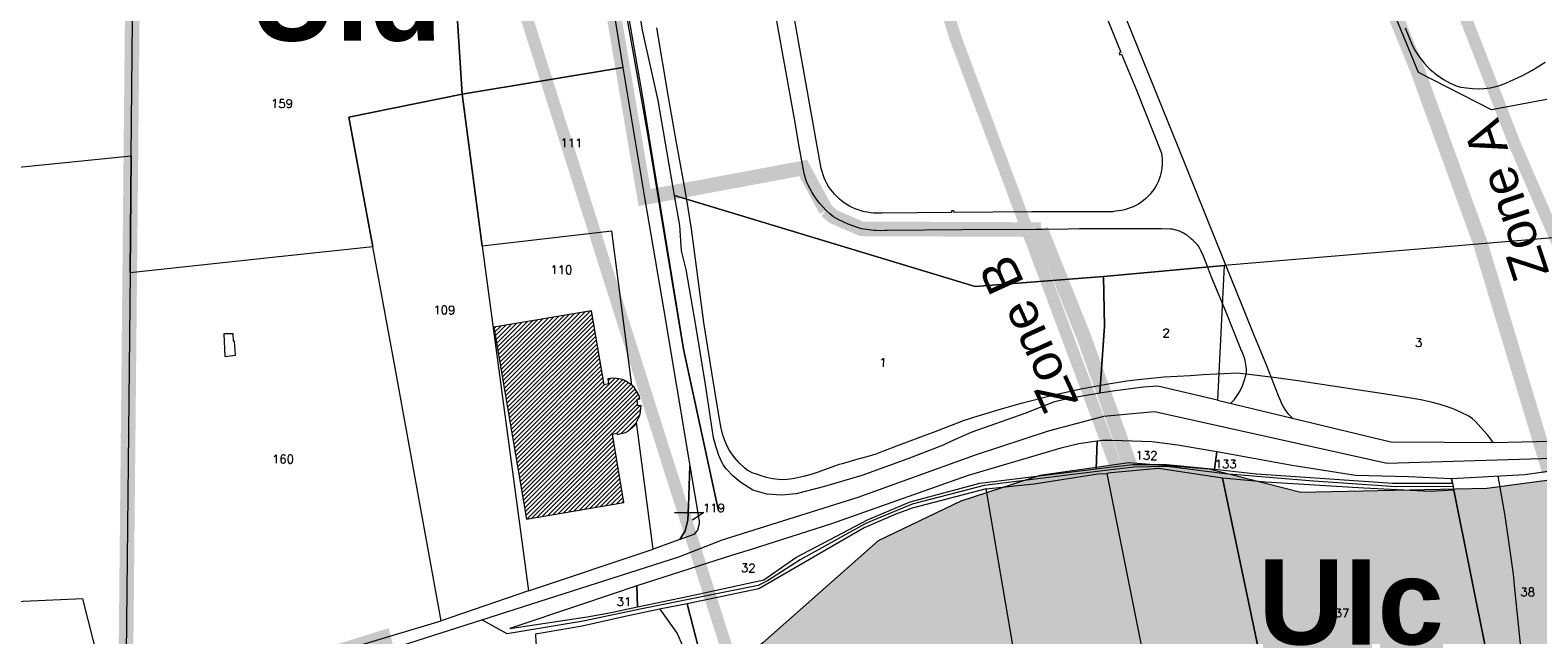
# Model space of a CAD drawing. Header units: metres. Extents: x 578835 to 593571, y 248557 to 255108.
# Tile 140 of 251: x 586134 to 586752, y 251865 to 252113. Entities that reach past the tile are written whole.
import ezdxf

# ---------------------------------------------------------------- set-up
doc = ezdxf.new("R2010")
doc.units = ezdxf.units.M
doc.linetypes.add('CACHEX2', pattern=[0.75, 0.5, -0.25])
doc.linetypes.add('SOLID_LINE', pattern=[0])
for name, color, linetype, lineweight in [('Cad-BATIMENT_BATI_LEGER13', 7, 'SOLID_LINE', 0), ('Cad-BATIMENT_BATI_PRIVE12', 7, 'SOLID_LINE', 0), ('Cad-BATIMENT_BATI_PRIVE12_HACH', 7, 'SOLID_LINE', 0), ('Cad-PARCELLAIRE_PARCELLE1', 250, 'SOLID_LINE', 0), ('Cad-RESEAU_ROUT_AXE_DE_VOIE26', 255, 'SOLID_LINE', 0), ('Cad-RESEAU_ROUT_LIMITE_DE_VOIE_P23', 8, 'SOLID_LINE', 0), ('Cad-TOPONYMIE_DETAIL_PARCELLAIR181', 7, 'SOLID_LINE', 0), ('Cad-TOPONYMIE_NUMERO_DE_PARCELL182', 250, 'SOLID_LINE', 0), ('PEB Poretta - tracé', 7, 'Continuous', 18), ('PLU', 7, 'CACHEX2', 5), ('PPRI global - contour', 152, 'Continuous', 5), ('PPRI global - hachures', 152, 'Continuous', 5)]:
    doc.layers.add(name, color=color, linetype=linetype, lineweight=lineweight)
doc.layers.add('PLU nom', color=7, linetype='Continuous')
doc.styles.add('LIEUDIT', font='arial.ttf', dxfattribs={"height": 10})
doc.styles.get("Standard").update_dxf_attribs({"font": 'arialbd_0.ttf', "height": 50})
doc.styles.add('TEXTSTYLE_45_11', font='txt.shx', dxfattribs={"oblique": 50})

msp = doc.modelspace()

# ---------------------------------------------------------------- hatches: boundary and pattern name
at = {"layer": 'Cad-BATIMENT_BATI_PRIVE12_HACH', "ltscale": 0.4}
h = msp.add_hatch(dxfattribs=at)
h.set_pattern_fill('ANSI31', color=256, scale=0.4, style=0)
h.paths.add_polyline_path([(586377.17, 251919.35), (586372.5, 251947.38), (586374.29, 251947.76), (586374.34, 251947.2), (586377.8, 251948.05), (586379.07, 251948.82), (586379.75, 251949.44), (586380.75, 251950.3), (586381.83, 251951.28), (586382.31, 251952.33), (586382.39, 251952.34), (586383.02, 251953.73), (586383.37, 251954.54), (586383.84, 251955.69), (586384.01, 251956.71), (586384.16, 251957.83), (586384.21, 251959.18), (586382.91, 251958.96), (586382.6, 251961.72), (586383.74, 251961.92), (586383.58, 251962.69), (586383.09, 251963.65), (586382.78, 251964.4), (586381.65, 251966.1), (586381.36, 251966.63), (586380.39, 251967.44), (586380.38, 251967.55), (586379.16, 251968.34), (586377.5, 251969.43), (586376.39, 251969.78), (586375.13, 251970.12), (586373.96, 251970.24), (586372.4, 251970.33), (586370.52, 251970.07), (586370.87, 251967.98), (586369, 251967.6), (586363.89, 251998.04), (586323.82, 251991.23), (586337.18, 251912.54)])
at = {"layer": 'PPRI global - hachures', "ltscale": 0.4}
h = msp.add_hatch(dxfattribs=at)
h.set_pattern_fill('ANSI36', color=256, scale=2, style=0)
h.paths.add_polyline_path([(586779.38, 251581.27), (586821.34, 251642.67), (586838.14, 251679.57), (586865.35, 251697.41), (586906.05, 251709.87), (586951.91, 251717.09), (586983.75, 251722.62), (587024.24, 251713.71), (587049.6, 251689.15), (587082.26, 251647.6), (587113.84, 251605.97), (587160.45, 251564.77), (587197.2, 251554.78), (587223.29, 251531.2), (587260.68, 251500.9), (587289.05, 251476.82), (587318.45, 251459.27), (587329.29, 251453.91), (587357.24, 251452.94), (587382.76, 251431), (587389.53, 251429.25), (587416.65, 251423.14), (587441.69, 251420.45), (587478.4, 251418.38), (587511.69, 251422.6), (587521.39, 251410.63), (587550.03, 251382.68), (587569.42, 251370.63), (587614.29, 251369.51), (587646.1, 251379.27), (587684.46, 251405.35), (587750.71, 251464.04), (587783.08, 251502.25), (587806.75, 251541.93), (587825.95, 251574.73), (587862.36, 251617.94), (587895.51, 251668.29), (587906.01, 251685.82), (587394.11, 252086.64), (587366.6, 252069.86), (587288.58, 252023.93), (587230.5, 251996.2), (587107.4, 251979.74), (586953.77, 251951.14), (586889.62, 251942.48), (586802.92, 251934.68), (586730.97, 251925.15), (586654.68, 251923.41), (586617.13, 251933.05), (586584.19, 251935.65), (586547.78, 251930.45), (586515.28, 251919.88), (586481.48, 251903.66), (586434.16, 251861.77), (586352.01, 251790.32), (586289.79, 251748.46), (586240.73, 251688.66), (586218, 251659.95), (586180.9, 251638.42), (586133.34, 251612.75), (586104.31, 251599.77), (586078.34, 251547.85), (586039.38, 251534.11), (585978.28, 251515.78), (585909.53, 251488.29), (585850.71, 251460.04), (585805.32, 251432.38), (585751.85, 251416.35), (585690.74, 251417.11), (585639.4, 251423.21), (585637.54, 251423.36), (585723.43, 251230.19), (585744.4, 251251.77), (585766.08, 251292.97), (585766.77, 251327.89), (585801.95, 251354.61), (585819.41, 251367.78), (585833.84, 251376.73), (585832.08, 251408.97), (585824.9, 251401.76), (585831.97, 251411.02), (585832.08, 251408.97), (585840.04, 251416.96), (585886.04, 251444.87), (585952.43, 251472.2), (586013.98, 251493.8), (586045.93, 251497.49), (586095.93, 251500.97), (586133.73, 251508.78), (586164.82, 251500.08), (586232.07, 251468.02), (586266.08, 251438.72), (586288.37, 251415.12), (586304.68, 251389.04), (586322.56, 251357.09), (586343.22, 251324.05), (586368.94, 251297.74), (586397, 251283.51), (586437.63, 251272.47), (586472.61, 251260.11), (586506.13, 251230.12), (586544.38, 251227.43), (586604.22, 251228.96), (586634.91, 251244.3), (586668.67, 251258.1), (586694.75, 251285.71), (586716.23, 251308.72), (586740.78, 251340.93), (586756.13, 251386.94), (586771.47, 251488.17)])

# ---------------------------------------------------------------- linework, layer by layer
at = {"layer": 'Cad-BATIMENT_BATI_LEGER13'}
msp.add_lwpolyline([(586213.45, 251979.3), (586217.86, 251979.78), (586217.54, 251985.55), (586217.13, 251985.62), (586216.96, 251988.63), (586213.09, 251988.52), (586213.45, 251979.3), (586213.45, 251979.3)], close=True, dxfattribs=at)
msp.add_lwpolyline([(586213.45, 251979.3), (586217.86, 251979.78), (586217.54, 251985.55), (586217.13, 251985.62), (586216.96, 251988.63), (586213.09, 251988.52), (586213.45, 251979.3), (586213.45, 251979.3)], close=True, dxfattribs=at)
at = {"layer": 'Cad-BATIMENT_BATI_PRIVE12'}
msp.add_lwpolyline([(586377.17, 251919.35), (586372.5, 251947.38), (586374.29, 251947.76), (586374.34, 251947.2), (586377.8, 251948.05), (586379.07, 251948.82), (586379.75, 251949.44), (586380.75, 251950.3), (586381.83, 251951.28), (586382.31, 251952.33), (586382.39, 251952.34), (586383.02, 251953.73), (586383.37, 251954.54), (586383.84, 251955.69), (586384.01, 251956.71), (586384.16, 251957.83), (586384.21, 251959.18), (586382.91, 251958.96), (586382.6, 251961.72), (586383.74, 251961.92), (586383.58, 251962.69), (586383.09, 251963.65), (586382.78, 251964.4), (586381.65, 251966.1), (586381.36, 251966.63), (586380.39, 251967.44), (586380.38, 251967.55), (586379.16, 251968.34), (586377.5, 251969.43), (586376.39, 251969.78), (586375.13, 251970.12), (586373.96, 251970.24), (586372.4, 251970.33), (586370.52, 251970.07), (586370.87, 251967.98), (586369, 251967.6), (586363.89, 251998.04), (586323.82, 251991.23), (586337.18, 251912.54), (586377.17, 251919.35), (586377.17, 251919.35)], close=True, dxfattribs=at)
at = {"layer": 'Cad-PARCELLAIRE_PARCELLE1'}
for points in [[(586175.88, 252145.14), (586176.49, 252205.61), (586166.18, 252204.75), (586059.79, 252195.6), (585929.15, 252178.63), (585945.32, 252100.83), (585953.48, 252061.62), (585957.5, 252042.11), (586028.25, 252046.82), (586068.06, 252050.82), (586175.14, 252061.58), (586175.88, 252145.14), (586175.88, 252145.14)], [(586366.06, 252163.77), (586376.7, 252097.89), (586310.84, 252086.9), (586306.38, 252157.87), (586366.06, 252163.77), (586366.06, 252163.77)], [(586175.88, 252145.14), (586306.38, 252157.87), (586310.84, 252086.9), (586264.33, 252077.43), (586274.14, 252024.29), (586234.35, 252020.07), (586174.63, 252013.61), (586175.14, 252061.58), (586175.88, 252145.14), (586175.88, 252145.14)], [(586319.04, 252024.61), (586310.84, 252086.9), (586376.7, 252097.89), (586385.63, 252044.46), (586393.56, 251998.09), (586404.19, 251934.33), (586403.58, 251917.99), (586403.33, 251912.07), (586402.29, 251907.75), (586400.13, 251904.1), (586389.16, 251900.18), (586382.39, 251952.34), (586383.02, 251953.73), (586383.37, 251954.54), (586383.84, 251955.69), (586384.01, 251956.71), (586384.16, 251957.83), (586384.21, 251959.18), (586382.91, 251958.96), (586382.6, 251961.72), (586383.74, 251961.92), (586383.58, 251962.69), (586383.09, 251963.65), (586382.78, 251964.4), (586381.65, 251966.1), (586381.36, 251966.63), (586380.39, 251967.44), (586372.19, 252030.74), (586319.04, 252024.61), (586319.04, 252024.61)], [(586274.14, 252024.29), (586264.33, 252077.43), (586310.84, 252086.9), (586319.04, 252024.61), (586338.09, 251883.07), (586302.26, 251870.81), (586283.34, 251974.57), (586274.14, 252024.29), (586274.14, 252024.29)], [(586168.09, 251829.25), (586155.35, 251879.79), (586051.13, 251875.17), (586045.82, 251914.86), (586028.25, 252046.82), (586068.06, 252050.82), (586175.14, 252061.58), (586174.63, 252013.61), (586172.79, 251831.09), (586168.09, 251829.25), (586168.09, 251829.25)], [(586572.31, 251964.26), (586558.91, 251961.91), (586553.26, 251960.55), (586541.61, 251955.88), (586519.84, 251948.15), (586511.72, 251944.69), (586508.07, 251942.93), (586493.55, 251937.25), (586474.75, 251930.43), (586459.39, 251925.91), (586447.76, 251922.93), (586441.8, 251922.32), (586435.82, 251922.71), (586430.08, 251924.35), (586425.12, 251927.6), (586421.84, 251930.23), (586419.22, 251933.02), (586417.92, 251934.81), (586416.81, 251937.17), (586415.98, 251939.1), (586415.43, 251940.84), (586414.88, 251942.47), (586414.42, 251943.99), (586413.94, 251945.84), (586410.61, 251967.75), (586406.61, 251991.93), (586402.7, 252014.9), (586400.81, 252022.67), (586400.03, 252032.96), (586397.91, 252045.38), (586521.24, 252008.02), (586573.82, 252012.1), (586574.22, 251991.73), (586572.31, 251964.26), (586572.31, 251964.26)], [(586338.09, 251883.07), (586389.16, 251900.18), (586382.39, 251952.34), (586383.02, 251953.73), (586383.37, 251954.54), (586383.84, 251955.69), (586384.01, 251956.71), (586384.16, 251957.83), (586384.21, 251959.18), (586382.91, 251958.96), (586382.6, 251961.72), (586383.74, 251961.92), (586383.58, 251962.69), (586383.09, 251963.65), (586382.78, 251964.4), (586381.65, 251966.1), (586381.36, 251966.63), (586380.39, 251967.44), (586372.19, 252030.74), (586319.04, 252024.61), (586338.09, 251883.07), (586338.09, 251883.07)], [(586620.54, 251961.4), (586691.63, 251944.29), (586713.66, 251944.13), (586733.62, 251943.91), (586769.49, 251944.81), (586785.94, 251959.01), (586787.44, 252030.47), (586623.24, 252016.58), (586620.54, 251961.4), (586620.54, 251961.4)], [(586172.79, 251831.09), (586261.98, 251858.74), (586302.26, 251870.81), (586283.34, 251974.57), (586274.14, 252024.29), (586234.35, 252020.07), (586174.63, 252013.61), (586172.79, 251831.09), (586172.79, 251831.09)], [(586572.31, 251964.26), (586574.22, 251991.73), (586573.82, 252012.1), (586623.24, 252016.58), (586620.54, 251961.4), (586596.14, 251967.15), (586590.17, 251966.66), (586577.7, 251965.05), (586572.31, 251964.26), (586572.31, 251964.26)], [(586571.25, 251944.55), (586563.77, 251943.37), (586556.33, 251941.62), (586518.36, 251930.42), (586462.24, 251910.55), (586438.71, 251903.11), (586428.92, 251899.95), (586421.69, 251897.66), (586403.78, 251891.93), (586382.43, 251885.12), (586382.74, 251876.56), (586403.8, 251880.9), (586434.56, 251887.6), (586447.66, 251896.72), (586464.31, 251905.48), (586477.1, 251912.24), (586494.53, 251919.6), (586523.16, 251927.25), (586570.88, 251933.15), (586571.25, 251944.55), (586571.25, 251944.55)], [(586620.26, 251940.2), (586611.39, 251941.68), (586604.29, 251942.87), (586593.62, 251944.2), (586589.57, 251944.42), (586577.42, 251944.73), (586573.38, 251944.73), (586571.25, 251944.55), (586570.88, 251933.15), (586585.91, 251934.97), (586599.76, 251934.91), (586619.29, 251932.98), (586620.26, 251940.2), (586620.26, 251940.2)], [(586716.48, 251929.09), (586698.86, 251929.85), (586677.22, 251930.37), (586651.15, 251934.54), (586620.26, 251940.2), (586619.29, 251932.98), (586636.52, 251931.08), (586666.7, 251929.04), (586692.31, 251927.29), (586716.89, 251927.23), (586716.48, 251929.09), (586716.48, 251929.09)], [(586400.13, 251904.1), (586402.29, 251907.75), (586403.33, 251912.07), (586403.58, 251917.99), (586404.19, 251934.33), (586407.83, 251912.45), (586407.96, 251912.01), (586407.97, 251910.9), (586407.76, 251909.43), (586407.3, 251908.05), (586406.71, 251907.23), (586405.81, 251906.15), (586400.13, 251904.1), (586400.13, 251904.1)], [(586607.57, 251769.14), (586556.18, 251747.99), (586544.59, 251814.23), (586525.65, 251925.01), (586545.35, 251927), (586571.48, 251931.08), (586575.17, 251931.28), (586607.57, 251769.14), (586607.57, 251769.14)], [(586622.56, 251929.35), (586596.35, 251933.29), (586576.88, 251931.53), (586575.17, 251931.28), (586607.57, 251769.14), (586652.36, 251787.5), (586622.56, 251929.35), (586622.56, 251929.35)], [(586757.11, 251932.17), (586746.6, 251930.73), (586716.48, 251929.09), (586716.89, 251927.23), (586717.46, 251924.39), (586737.71, 251823.53), (586760.8, 251833.27), (586771.62, 251837.97), (586757.11, 251932.17), (586757.11, 251932.17)], [(586525.65, 251925.01), (586495.33, 251917.01), (586488.61, 251914.54), (586475.73, 251908.89), (586432.48, 251883.97), (586403.08, 251877.71), (586421.17, 251807.55), (586483.13, 251822.67), (586487.61, 251802.76), (586544.59, 251814.23), (586525.65, 251925.01), (586525.65, 251925.01)], [(586717.46, 251924.39), (586707.93, 251923.92), (586680.54, 251925.19), (586640.43, 251927.73), (586622.56, 251929.35), (586652.36, 251787.5), (586737.71, 251823.53), (586717.46, 251924.39), (586717.46, 251924.39)], [(586382.74, 251876.56), (586382.43, 251885.12), (586359.82, 251877.54), (586330.32, 251867.6), (586362.15, 251872.39), (586371.32, 251874.05), (586382.74, 251876.56), (586382.74, 251876.56)], [(585942.72, 251729.64), (585984.23, 251747.84), (586032.85, 251769.63), (586041.59, 251773.6), (586113.62, 251805.28), (586149.08, 251820.84), (586164.97, 251827.98), (586168.09, 251829.25), (586155.35, 251879.79), (586051.13, 251875.17), (586004.5, 251875.83), (585958.05, 251878.18), (585952.42, 251878.49), (585928.84, 251876.63), (585928.55, 251865.34), (585928.34, 251815.61), (585942.72, 251729.64), (585942.72, 251729.64)], [(586403.08, 251877.71), (586392.46, 251875.71), (586377.71, 251872.58), (586360, 251868.52), (586340.89, 251865.36), (586341.09, 251862.04), (586342.28, 251853.77), (586341.8, 251853.62), (586342.52, 251849.89), (586358, 251796.01), (586375.11, 251751.18), (586390.18, 251681.77), (586413.99, 251689.68), (586447.32, 251703.29), (586447.95, 251703.56), (586421.17, 251807.55), (586403.08, 251877.71), (586403.08, 251877.71)]]:
    msp.add_lwpolyline(points, close=True, dxfattribs=at)
msp.add_lwpolyline([(586787.44, 252030.47), (586623.24, 252016.58), (586573.82, 252012.1), (586573.82, 252012.1), (586573.82, 252012.1), (586521.24, 252008.02), (586397.91, 252045.38), (586391.18, 252084.39), (586384.81, 252113.17), (586369.87, 252203.89)], dxfattribs=at)
at = {"layer": 'Cad-RESEAU_ROUT_AXE_DE_VOIE26'}
for points in [[(586283.3, 252661.8), (586294.42, 252597.12), (586316.77, 252474.95), (586334.82, 252375.39), (586354.05, 252263.11), (586354.68, 252259.73), (586369.71, 252172.35), (586384.47, 252087.29), (586401.54, 251982.28), (586415.96, 251915.88)], [(586415.96, 251915.88), (586401.54, 251982.28), (586386.93, 252070.49), (586369.83, 252166.97), (586354.47, 252260.79)], [(586415.96, 251915.88), (586401.54, 251982.28), (586386.93, 252070.49), (586369.83, 252166.97), (586354.47, 252260.79)], [(586771.49, 251937.79), (586690.17, 251935.4), (586594.78, 251956.53), (586573.8, 251954.59), (586551.2, 251948.59), (586521.17, 251938.73), (586473.12, 251921.44), (586416.5, 251903.67)], [(586717.14, 251925.95), (586693.84, 251925.82), (586660, 251928.16), (586623.58, 251931.1), (586599.99, 251934.14), (586586.28, 251933.87), (586571.2, 251932.07), (586524.84, 251926.25), (586495.43, 251918.68), (586479.2, 251911.96), (586475.87, 251910.5), (586449.45, 251895.82), (586436.04, 251887.22), (586432.27, 251885.26), (586384.55, 251875.68), (586360.44, 251870.57), (586329.31, 251865.39), (586318.87, 251871.21)], [(586717.14, 251925.95), (586693.84, 251925.82), (586660, 251928.16), (586623.58, 251931.1), (586599.99, 251934.14), (586586.28, 251933.87), (586571.2, 251932.07), (586524.84, 251926.25), (586495.43, 251918.68), (586479.2, 251911.96), (586475.87, 251910.5), (586449.45, 251895.82), (586436.04, 251887.22), (586432.27, 251885.26), (586384.55, 251875.68), (586360.44, 251870.57), (586329.31, 251865.39), (586318.87, 251871.21)], [(585638.87, 251681.2), (585653.35, 251660.06), (585669.75, 251653.42), (585687.78, 251650.44), (585699.26, 251650.18), (585748.59, 251657.08), (585797.71, 251664.96), (585823.34, 251671.05), (585839.86, 251677.43), (585920.62, 251713.1), (586035.27, 251764.41), (586171.57, 251823.82), (586228.75, 251842.3), (586318.87, 251871.21), (586399.65, 251897.09), (586416.5, 251903.67)], [(586034.78, 251764.2), (586171.57, 251823.82), (586228.75, 251842.3), (586318.87, 251871.21), (586399.65, 251897.09), (586416.5, 251903.67)]]:
    msp.add_lwpolyline(points, dxfattribs=at)
at = {"layer": 'Cad-RESEAU_ROUT_LIMITE_DE_VOIE_P23'}
for points in [[(586791.41, 252091.4), (586732.94, 252080.51), (586702.94, 252095.85), (586668.29, 252180.51), (586651.74, 252221.02), (586644.69, 252238.68), (586629.94, 252275.73), (586614.84, 252312.93), (586600.05, 252349.91), (586586.57, 252382.96), (586573.03, 252416.05), (586559.56, 252449.66), (586544.82, 252486), (586532.52, 252516.28), (586519.02, 252549.77), (586487.12, 252628.22), (586449.25, 252612.38), (586412.18, 252596.54), (586395.03, 252589.18), (586377.03, 252633.87)], [(586562.91, 252148.63), (586581, 252104.22), (586580.27, 252103.94), (586580.58, 252103.13), (586581.22, 252103.3), (586587.31, 252088.51), (586597.64, 252062.67), (586597.81, 252061.48), (586597.9, 252060.29), (586597.93, 252059.09), (586597.88, 252057.91), (586597.77, 252056.71), (586597.59, 252055.54), (586597.34, 252054.36), (586597.02, 252053.22), (586596.63, 252052.08), (586596.18, 252050.98), (586595.67, 252049.9), (586595.08, 252048.85), (586594.45, 252047.84), (586593.71, 252046.84), (586592.93, 252045.86), (586592.07, 252044.94), (586591.17, 252044.08), (586590.22, 252043.27), (586589.2, 252042.53), (586588.16, 252041.84), (586587.07, 252041.23), (586585.95, 252040.68), (586584.79, 252040.21), (586583.61, 252039.8), (586582.41, 252039.47), (586581.18, 252039.21), (586579.94, 252039.02), (586578.69, 252038.91)], [(586572.75, 252143.53), (586587.97, 252105.95), (586604.27, 252065.51), (586626.75, 252009.79), (586627.72, 252007.47), (586635.37, 251988.41), (586640.6, 251975.59), (586643.48, 251968.21), (586645.46, 251963.32), (586645.99, 251962.05), (586647.09, 251959.48), (586647.72, 251958.25), (586648.45, 251957.08), (586649.4, 251955.85), (586651.13, 251954.02)], [(586625.98, 251960.05), (586626.1, 251960.13), (586627.38, 251961.47), (586628.69, 251963.26), (586629.81, 251965.18), (586630.76, 251967.21), (586631.57, 251969.3), (586632.23, 251971.42), (586632.45, 251972.64), (586632.48, 251973.88), (586632.37, 251975.13), (586631.93, 251977.62), (586631.67, 251978.58), (586630.91, 251980.43), (586630.09, 251982.26), (586624.09, 251997.39), (586618.13, 252011.85), (586616.47, 252016.14), (586614.83, 252020.43), (586613.94, 252022.55), (586613.39, 252023.58), (586612.72, 252024.56), (586612.37, 252025.03), (586611.02, 252026.49), (586610.64, 252026.81), (586609.91, 252027.42), (586608.21, 252028.91), (586607.75, 252029.22), (586606.68, 252029.89), (586605.55, 252030.46), (586604.97, 252030.7), (586603.54, 252031.16), (586602.07, 252031.48), (586601.32, 252031.55), (586597.59, 252031.68), (586590.11, 252031.7), (586582.64, 252031.66), (586563.94, 252031.61), (586559.25, 252031.57), (586548.8, 252031.4), (586546.17, 252031.34), (586515.57, 252031.3), (586485.13, 252031.03), (586484.18, 252031.01), (586482.35, 252030.9), (586480.54, 252030.92), (586479.62, 252030.98), (586474.55, 252031.65), (586473.31, 252032), (586469.09, 252033.55), (586465.02, 252035.46), (586463.12, 252036.64), (586461.55, 252037.85), (586460.06, 252039.21), (586458.69, 252040.68), (586457.4, 252042.21), (586456.15, 252043.79), (586455.19, 252045.14), (586454.3, 252046.56), (586453.48, 252048.02), (586452.74, 252049.52), (586452.09, 252051.05), (586451.62, 252052.4), (586451.25, 252053.79), (586450.67, 252056.61), (586450.41, 252058.02), (586449.04, 252065.5), (586447.07, 252076.74), (586442.16, 252103.96), (586436.09, 252138.3)], [(586578.69, 252038.91), (586577.66, 252038.69), (586544.45, 252038.58), (586512.57, 252038.4), (586512.46, 252039.11), (586511.44, 252039.09), (586511.55, 252038.37), (586483.11, 252038.12), (586482.1, 252038.11), (586480.81, 252038.08), (586479.51, 252038.13), (586478.23, 252038.25), (586476.94, 252038.44), (586475.68, 252038.7), (586474.42, 252039.02), (586473.21, 252039.42), (586471.99, 252039.88), (586470.81, 252040.41), (586469.67, 252041), (586468.56, 252041.65), (586467.47, 252042.37), (586466.4, 252043.17), (586465.39, 252044.02), (586464.42, 252044.93), (586463.5, 252045.9), (586462.65, 252046.91), (586461.86, 252047.97), (586461.12, 252049.08), (586460.44, 252050.23), (586459.83, 252051.41), (586459.29, 252052.62), (586458.82, 252053.86), (586458.42, 252055.13), (586458.08, 252056.42), (586448.63, 252109.42), (586443.27, 252139.54)], [(586733.61, 251943.92), (586732.93, 251944.96), (586731.45, 251946.93), (586729.82, 251948.8), (586727.51, 251951.41), (586726.31, 251952.65), (586725.01, 251953.79), (586723.58, 251954.75), (586720.77, 251956.18), (586717.86, 251957.45), (586714.88, 251958.57), (586711.86, 251959.54), (586708.8, 251960.37), (586703.91, 251961.46), (586694.02, 251963.12), (586684.09, 251964.61), (586678.7, 251965.46), (586657.1, 251968.76), (586654.61, 251969.14), (586644.63, 251970.52), (586628.91, 251972.38), (586620.35, 251972.04), (586614.64, 251971.72), (586609.32, 251971.39), (586598.67, 251970.71), (586593.35, 251970.28), (586588.05, 251969.73), (586583.45, 251969.14), (586574.28, 251967.67), (586565.17, 251965.94), (586560.9, 251965.05), (586552.39, 251963.09), (586543.91, 251960.95), (586539.58, 251959.8), (586530.92, 251957.39), (586522.3, 251954.81), (586516.28, 251952.8), (586504, 251948.05), (586500.98, 251946.97), (586488.95, 251942.51), (586483.88, 251940.49), (586480.47, 251939.24), (586477.71, 251938.39), (586472.15, 251936.83), (586466.61, 251935.25), (586465.38, 251934.87), (586460.52, 251933.18), (586456.85, 251931.8), (586454.38, 251930.97), (586450.77, 251929.98), (586447.12, 251929.17), (586445.28, 251928.86), (586444.13, 251928.72), (586441.79, 251928.67), (586439.48, 251928.85), (586438.17, 251929.06), (586435.59, 251929.65), (586433.07, 251930.43), (586431.96, 251930.78), (586429.78, 251931.54), (586428.75, 251932.03), (586427.77, 251932.62), (586426.59, 251933.53), (586424.44, 251935.61), (586422.48, 251937.87), (586421.76, 251938.77), (586420.45, 251940.68), (586419.38, 251942.73), (586418.78, 251944.11), (586417.77, 251946.95), (586417.04, 251949.86), (586416.17, 251954.42), (586414.7, 251963.56), (586413.28, 251972.7), (586409.92, 251993.24), (586404.84, 252031.67), (586402.97, 252043.49), (586401.64, 252051.36), (586398.62, 252067.73), (586396.65, 252078.65), (586395.42, 252085.74), (586390.72, 252114.12)], [(586697.47, 252114.12), (586700.6, 252106.79), (586701.53, 252105.03), (586703.36, 252102.17), (586705.45, 252099.51), (586706.59, 252098.25), (586707.83, 252097.06), (586709.12, 252095.93), (586710.46, 252094.84), (586711.86, 252093.84), (586713.3, 252092.92), (586716, 252091.38), (586718.87, 252090.2), (586720.36, 252089.83), (586722.74, 252089.48), (586725.14, 252089.25), (586727.55, 252089.17), (586729.95, 252089.26), (586732.34, 252089.5), (586734.31, 252089.88), (586736.24, 252090.48), (586738.14, 252091.2), (586741.86, 252092.81), (586745.7, 252094.63), (586749.44, 252096.65), (586751.27, 252097.72), (586754.91, 252100.06)], [(586735.58, 251930.15), (586738.37, 251913.91), (586741.88, 251889.92), (586742.37, 251883.96), (586744.83, 251860.03), (586747.06, 251844.66), (586750.08, 251828.8)], [(586391.84, 251875.56), (586399.05, 251865.53), (586401.04, 251860.93), (586405.31, 251846), (586414.41, 251810.74), (586419.36, 251789.36), (586427.4, 251759.32), (586434.36, 251730.55), (586441.73, 251701.01)]]:
    msp.add_lwpolyline(points, dxfattribs=at)
at = {"layer": 'Cad-TOPONYMIE_DETAIL_PARCELLAIR181'}
msp.add_lwpolyline([(586397.87, 251915.29), (586409.99, 251915.3), (586405.23, 251912.12), (586405.23, 251912.12)], dxfattribs=at)
at = {"layer": 'PEB Poretta - tracé', "color": 1, "const_width": 5}
msp.add_lwpolyline([(586192.64, 253602.4), (586291.89, 253376.92), (586378.76, 253180.09), (586449.78, 252954.86), (586559.31, 252605.11), (586662.79, 252271.1), (586742.91, 252065.3), (586834.36, 251854.76), (586898.13, 251720.06)], dxfattribs=at)
at = {"layer": 'PEB Poretta - tracé', "color": 5, "const_width": 5}
msp.add_lwpolyline([(586057.65, 253547.82), (586136.89, 253356.24), (586187.98, 253223.09), (586237.53, 253110.73), (586259.43, 252993.99), (586294.1, 252848.07), (586312.35, 252731.34), (586337.89, 252654.73), (586407.24, 252459.56), (586443.73, 252335.53), (586513.18, 252109.88), (586591.65, 251900.12), (586671.94, 251672.12), (586746.75, 251460.53), (586748.54, 251455.77), (586748.79, 251453.73), (586748.79, 251453.73), (586748.79, 251453.73), (586748.79, 251453.73), (586748.79, 251453.73), (586748.79, 251453.73)], dxfattribs=at)
at = {"layer": 'PEB Poretta - tracé', "color": 82, "const_width": 5}
msp.add_lwpolyline([(585927.58, 253492.88), (585925.02, 253491.79), (585985.62, 253344.67), (586080.51, 253103.9), (586118.83, 252959.81), (586144.38, 252833.95), (586157.22, 252741.76), (586180.94, 252626.85), (586239.33, 252433.51), (586339.69, 252110.66), (586423.83, 251845.19), (586533.32, 251507.75), (586623.54, 251238.62)], dxfattribs=at)
at = {"layer": 'PLU', "color": 7, "ltscale": 2, "const_width": 6}
for points in [[(586756.63, 251931.99), (586756.63, 251931.99), (586728.4, 252025.62), (586702.87, 252096), (586487.07, 252628.36), (586488.97, 252644.99), (586329.24, 253089.21), (586216, 253074.91), (586149.89, 253587.51)], [(586460.06, 252039.21), (586450.67, 252056.61), (586385.63, 252044.46), (586349.53, 252258.83), (586301.48, 252526.93), (586265.59, 252731.13), (586362.77, 252729.83), (586446.59, 252762.85)], [(586331.8, 251662.25), (586278.59, 251863.95), (586172.72, 251831.2), (586176.41, 252205.76), (586166.17, 252204.88), (586158.51, 252271.93), (586244.03, 252270.81), (586230.94, 252434.75), (586231.12, 252596.64)]]:
    msp.add_lwpolyline(points, dxfattribs=at)
at = {"layer": 'PLU', "ltscale": 2, "const_width": 6}
for points in [[(586548.13, 252031.34), (586548.13, 252031.34), (586474.55, 252031.65), (586463.12, 252036.64), (586460.06, 252039.21)], [(586639.35, 251782.31), (586565.83, 251987.11), (586565.83, 251987.11), (586565.83, 251987.11), (586548.13, 252031.34)]]:
    msp.add_lwpolyline(points, dxfattribs=at)
at = {"layer": 'PPRI global - contour'}
msp.add_lwpolyline([(586802.92, 251934.68), (586730.97, 251925.15), (586654.68, 251923.41), (586617.13, 251933.05), (586584.19, 251935.65), (586547.78, 251930.45), (586515.28, 251919.88), (586481.48, 251903.66), (586434.16, 251861.77), (586352.01, 251790.32), (586289.79, 251748.46), (586240.73, 251688.66), (586218, 251659.95), (586180.9, 251638.42), (586133.34, 251612.75), (586104.31, 251599.77), (586078.34, 251547.85), (586039.38, 251534.11), (585978.28, 251515.78), (585909.53, 251488.29), (585850.71, 251460.04), (585805.32, 251432.38)], dxfattribs=at).dxf.unprotected_set("ltscale", 0)

# ---------------------------------------------------------------- texts
at = {"layer": 'Cad-TOPONYMIE_NUMERO_DE_PARCELL182', "style": 'TEXTSTYLE_45_11'}
for s, height, p in [('159', 3.491, (586232.43, 252081.33)), ('111', 3.491, (586351.13, 252065.2)), ('110', 3.491, (586347.04, 252013.14)), ('109', 3.491, (586299.01, 251996.61)), ('2', 3.49, (586598.01, 251987.15)), ('3', 3.49, (586701.55, 251983.24)), ('1', 3.49, (586481.88, 251975.06)), ('160', 3.491, (586232.87, 251935.45)), ('132', 3.491, (586586.97, 251936.95)), ('133', 3.491, (586619.42, 251933.43)), ('119', 3.491, (586409.57, 251915.38)), ('32', 3.491, (586425.15, 251890.77)), ('38', 3.491, (586744.77, 251880.86)), ('31', 3.491, (586374.21, 251876.91)), ('37', 3.491, (586668.58, 251872.23))]:
    msp.add_text(s, height=height, rotation=359.58868, dxfattribs=at).set_placement(p)
at = {"layer": 'PEB Poretta - tracé', "color": 1, "style": 'LIEUDIT'}
msp.add_text('Zone A', height=15, rotation=108.37145, dxfattribs=at).set_placement((586756.76, 252013.52))
at = {"layer": 'PEB Poretta - tracé', "color": 5, "style": 'LIEUDIT'}
msp.add_text('Zone B', height=15, rotation=114.51349, dxfattribs=at).set_placement((586563.8, 251960.65))
at = {"layer": 'PLU nom', "char_height": 35, "width": 195.3422, "attachment_point": 2}
for s, insert in [('UId', (586263.17, 252143.84)), ('{\\fArial|b1|i0|c238|p34;UI}c', (586675.33, 251896.05))]:
    msp.add_mtext(s, dxfattribs=dict(at, insert=insert))

doc.saveas('drawing.dxf')
